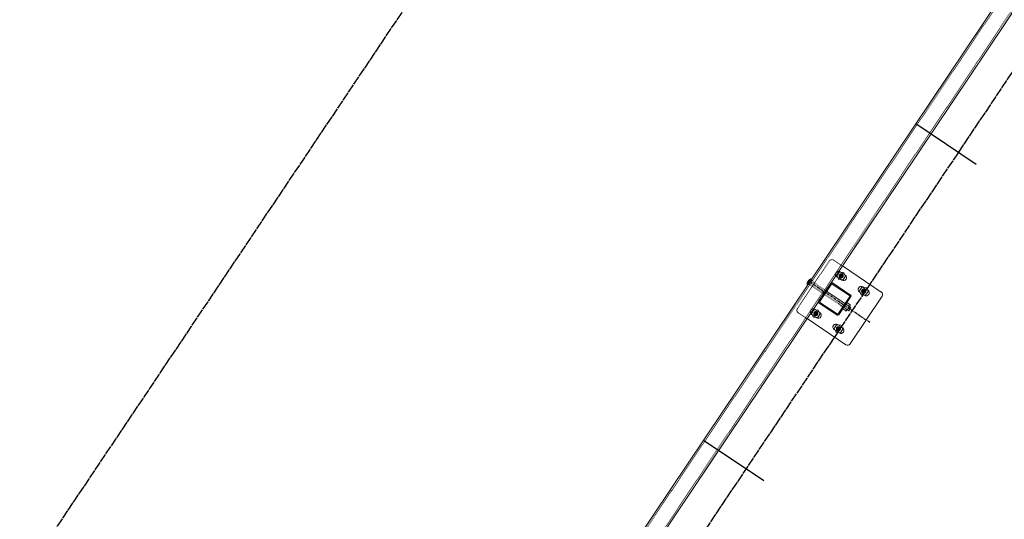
# Model space of a CAD drawing. Header units: inches. Extents: x 26090020 to 26091405, y 7484395 to 7485569.
# Tile 3 of 26: x 26090320 to 26090483, y 7484570 to 7484653. Entities that reach past the tile are written whole.
import ezdxf

# ---------------------------------------------------------------- set-up
doc = ezdxf.new("R2010")
doc.units = ezdxf.units.IN
doc.header["$MEASUREMENT"] = 0
for name, pattern in [('bcenterline', [0.5, 0.375, -0.03125, 0.0625, -0.03125]), ('bhiddenpr', [0.1875, 0.125, -0.0625]), ('brebarpr', [1.5625, 1.5, -0.0625]), ('DGN Style 2', [0.017105, 0.010263, -0.006842])]:
    doc.linetypes.add(name, pattern=pattern)
for name, color, linetype in [('BR_P_Rail_Centerline', 2, 'bcenterline'), ('BR_P_Rail_Hidden', 230, 'bhiddenpr'), ('BR_P_Rail_Object', 230, 'Continuous'), ('BR_P_Rail_Reinforcing', 30, 'brebarpr')]:
    doc.layers.add(name, color=color, linetype=linetype)

msp = doc.modelspace()

# ---------------------------------------------------------------- hatches: boundary and pattern name
at = {"layer": 'BR_P_Rail_Object', "lineweight": 0}
h = msp.add_hatch(color=151, dxfattribs=at)
edge = h.paths.add_edge_path()
edge.add_arc((26090455.82, 7484610.14), 0.438, 56.1527, 416.1527, ccw=False)
h = msp.add_hatch(color=151, dxfattribs=at)
edge = h.paths.add_edge_path()
edge.add_arc((26090455.82, 7484610.14), 0.438, 56.1527, 416.1527, ccw=False)
h = msp.add_hatch(color=151, dxfattribs=at)
edge = h.paths.add_edge_path()
edge.add_arc((26090459.56, 7484607.63), 0.438, 56.1527, 416.1527, ccw=False)
h = msp.add_hatch(color=151, dxfattribs=at)
edge = h.paths.add_edge_path()
edge.add_arc((26090451.64, 7484603.91), 0.438, 56.1527, 416.1527, ccw=False)
h = msp.add_hatch(color=151, dxfattribs=at)
edge = h.paths.add_edge_path()
edge.add_arc((26090451.64, 7484603.91), 0.438, 56.1527, 416.1527, ccw=False)
h = msp.add_hatch(color=151, dxfattribs=at)
edge = h.paths.add_edge_path()
edge.add_arc((26090455.38, 7484601.4), 0.438, 56.1527, 416.1527, ccw=False)

# ---------------------------------------------------------------- linework, layer by layer
at = {"layer": 'BR_P_Rail_Centerline'}
msp.add_line((26090460.58, 7484602.43), (26090450.62, 7484609.11), dxfattribs=at)
at = {"layer": 'BR_P_Rail_Hidden', "color": 1, "linetype": 'DGN Style 2', "lineweight": 0}
for p, q in [((26090374.73, 7484495.5), (26090807.65, 7485141.04)), ((26090376.8, 7484494.11), (26090809.73, 7485139.65)), ((26090453.89, 7484612.64), (26090448.6, 7484604.75)), ((26090453.89, 7484612.64), (26090448.6, 7484604.75)), ((26090454.58, 7484612.77), (26090456.03, 7484611.8)), ((26090454.58, 7484612.77), (26090456.03, 7484611.8)), ((26090455.23, 7484609.93), (26090455.86, 7484609.51)), ((26090455.23, 7484609.93), (26090455.86, 7484609.51)), ((26090455.79, 7484610.76), (26090456.41, 7484610.34)), ((26090455.79, 7484610.76), (26090456.41, 7484610.34)), ((26090459.52, 7484608.25), (26090460.15, 7484607.83)), ((26090458.97, 7484607.42), (26090459.59, 7484607)), ((26090448.73, 7484604.05), (26090450.19, 7484603.08)), ((26090448.73, 7484604.05), (26090450.19, 7484603.08)), ((26090451.05, 7484603.7), (26090451.68, 7484603.28)), ((26090451.05, 7484603.7), (26090451.68, 7484603.28)), ((26090451.61, 7484604.53), (26090452.24, 7484604.11)), ((26090451.61, 7484604.53), (26090452.24, 7484604.11)), ((26090455.35, 7484602.03), (26090455.97, 7484601.6)), ((26090454.79, 7484601.2), (26090455.42, 7484600.77))]:
    msp.add_line(p, q, dxfattribs=at)
at = {"layer": 'BR_P_Rail_Hidden', "color": 1, "linetype": 'DGN Style 2'}
for p, q in [((26090450.36, 7484608.72), (26090450.54, 7484608.6)), ((26090450.36, 7484608.72), (26090450.54, 7484608.6)), ((26090451.06, 7484609.38), (26090450.54, 7484608.6)), ((26090451.06, 7484609.38), (26090450.54, 7484608.6)), ((26090450.63, 7484608.73), (26090456.26, 7484604.95)), ((26090450.88, 7484609.5), (26090451.06, 7484609.38)), ((26090450.88, 7484609.5), (26090451.06, 7484609.38)), ((26090450.97, 7484609.25), (26090456.61, 7484605.47))]:
    msp.add_line(p, q, dxfattribs=at)
at = {"layer": 'BR_P_Rail_Hidden', "color": 1, "linetype": 'DGN Style 2', "lineweight": 0}
msp.add_arc((26090454.3, 7484612.36), 0.5, 56.1527, 146.1527, dxfattribs=at)
msp.add_arc((26090454.3, 7484612.36), 0.5, 56.1527, 146.1527, dxfattribs=at)
at = {"layer": 'BR_P_Rail_Hidden', "color": 1, "linetype": 'DGN Style 2', "lineweight": 0, "extrusion": (0, 0, -1)}
msp.add_arc((-26090449.01, 7484604.47), 0.5, 303.8473, 33.8473, dxfattribs=at)
msp.add_arc((-26090449.01, 7484604.47), 0.5, 303.8473, 33.8473, dxfattribs=at)
at = {"layer": 'BR_P_Rail_Object', "color": 2, "lineweight": 13}
for p, q in [((26090374.52, 7484495.64), (26090807.45, 7485141.18)), ((26090809.94, 7485139.51), (26090377.01, 7484493.97))]:
    msp.add_line(p, q, dxfattribs=at)
at = {"layer": 'BR_P_Rail_Object'}
for p, q in [((26090478.13, 7484628.59), (26090468.16, 7484635.27)), ((26090443.04, 7484576.26), (26090433.07, 7484582.95))]:
    msp.add_line(p, q, dxfattribs=at)
at = {"layer": 'BR_P_Rail_Object', "color": 5, "lineweight": 13}
for p, q in [((26090456.03, 7484611.8), (26090462.47, 7484607.48)), ((26090462.61, 7484606.79), (26090457.32, 7484598.9)), ((26090450.19, 7484603.08), (26090456.62, 7484598.76))]:
    msp.add_line(p, q, dxfattribs=at)
at = {"layer": 'BR_P_Rail_Object', "color": 151, "linetype": 'Continuous', "lineweight": 13}
for p, q in [((26090450.72, 7484609.6), (26090450.98, 7484609.65)), ((26090450.72, 7484609.6), (26090450.98, 7484609.65)), ((26090450.78, 7484609.62), (26090450.99, 7484609.66)), ((26090450.78, 7484609.62), (26090450.99, 7484609.66)), ((26090450.87, 7484609.49), (26090450.84, 7484609.65)), ((26090450.87, 7484609.49), (26090450.84, 7484609.65)), ((26090450.88, 7484609.51), (26090450.86, 7484609.65)), ((26090450.88, 7484609.51), (26090450.86, 7484609.65)), ((26090450.89, 7484609.52), (26090450.87, 7484609.65)), ((26090450.89, 7484609.52), (26090450.87, 7484609.65)), ((26090450.88, 7484609.66), (26090451, 7484609.68)), ((26090450.88, 7484609.66), (26090451, 7484609.68)), ((26090450.91, 7484609.54), (26090450.88, 7484609.66)), ((26090450.91, 7484609.54), (26090450.88, 7484609.66)), ((26090450.92, 7484609.55), (26090450.89, 7484609.66)), ((26090450.92, 7484609.55), (26090450.89, 7484609.66)), ((26090450.93, 7484609.57), (26090450.91, 7484609.66)), ((26090450.93, 7484609.57), (26090450.91, 7484609.66)), ((26090450.94, 7484609.58), (26090450.92, 7484609.67)), ((26090450.94, 7484609.58), (26090450.92, 7484609.67)), ((26090450.95, 7484609.6), (26090450.93, 7484609.67)), ((26090450.95, 7484609.6), (26090450.93, 7484609.67)), ((26090450.96, 7484609.62), (26090450.95, 7484609.67)), ((26090450.96, 7484609.62), (26090450.95, 7484609.67)), ((26090450.97, 7484609.63), (26090450.96, 7484609.67)), ((26090450.97, 7484609.63), (26090450.96, 7484609.67)), ((26090450.98, 7484609.65), (26090450.97, 7484609.68)), ((26090450.98, 7484609.65), (26090450.97, 7484609.68)), ((26090450.99, 7484609.66), (26090450.99, 7484609.68)), ((26090450.99, 7484609.66), (26090450.99, 7484609.68)), ((26090451, 7484609.68), (26090451, 7484609.68)), ((26090451, 7484609.68), (26090451, 7484609.68)), ((26090450.2, 7484608.8), (26090450.44, 7484608.85)), ((26090450.2, 7484608.8), (26090450.44, 7484608.85)), ((26090450.2, 7484608.79), (26090450.43, 7484608.83)), ((26090450.2, 7484608.79), (26090450.43, 7484608.83)), ((26090450.2, 7484608.78), (26090450.42, 7484608.82)), ((26090450.2, 7484608.78), (26090450.42, 7484608.82)), ((26090450.25, 7484608.57), (26090450.2, 7484608.81)), ((26090450.25, 7484608.57), (26090450.2, 7484608.81)), ((26090450.2, 7484608.76), (26090450.41, 7484608.8)), ((26090450.2, 7484608.76), (26090450.41, 7484608.8)), ((26090450.2, 7484608.75), (26090450.4, 7484608.79)), ((26090450.2, 7484608.75), (26090450.4, 7484608.79)), ((26090450.2, 7484608.74), (26090450.39, 7484608.77)), ((26090450.2, 7484608.74), (26090450.39, 7484608.77)), ((26090450.24, 7484608.55), (26090450.2, 7484608.75)), ((26090450.24, 7484608.55), (26090450.2, 7484608.75)), ((26090450.21, 7484608.91), (26090450.53, 7484608.98)), ((26090450.21, 7484608.91), (26090450.53, 7484608.98)), ((26090450.21, 7484608.9), (26090450.52, 7484608.96)), ((26090450.21, 7484608.9), (26090450.52, 7484608.96)), ((26090450.21, 7484608.89), (26090450.51, 7484608.94)), ((26090450.21, 7484608.89), (26090450.51, 7484608.94)), ((26090450.21, 7484608.87), (26090450.5, 7484608.93)), ((26090450.21, 7484608.87), (26090450.5, 7484608.93)), ((26090450.21, 7484608.86), (26090450.49, 7484608.91)), ((26090450.27, 7484608.6), (26090450.21, 7484608.91)), ((26090450.21, 7484608.86), (26090450.49, 7484608.91)), ((26090450.27, 7484608.6), (26090450.21, 7484608.91)), ((26090450.21, 7484608.84), (26090450.48, 7484608.9)), ((26090450.21, 7484608.84), (26090450.48, 7484608.9)), ((26090450.21, 7484608.83), (26090450.47, 7484608.88)), ((26090450.21, 7484608.83), (26090450.47, 7484608.88)), ((26090450.2, 7484608.82), (26090450.46, 7484608.87)), ((26090450.2, 7484608.82), (26090450.46, 7484608.87)), ((26090450.26, 7484608.58), (26090450.21, 7484608.86)), ((26090450.26, 7484608.58), (26090450.21, 7484608.86)), ((26090450.21, 7484608.72), (26090450.38, 7484608.76)), ((26090450.21, 7484608.72), (26090450.38, 7484608.76)), ((26090450.21, 7484608.71), (26090450.37, 7484608.74)), ((26090450.21, 7484608.71), (26090450.37, 7484608.74)), ((26090450.21, 7484608.7), (26090450.36, 7484608.73)), ((26090450.21, 7484608.7), (26090450.36, 7484608.73)), ((26090450.21, 7484608.68), (26090450.35, 7484608.71)), ((26090450.21, 7484608.68), (26090450.35, 7484608.71)), ((26090450.21, 7484608.67), (26090450.34, 7484608.69)), ((26090450.21, 7484608.67), (26090450.34, 7484608.69)), ((26090450.21, 7484608.66), (26090450.33, 7484608.68)), ((26090450.21, 7484608.66), (26090450.33, 7484608.68)), ((26090450.21, 7484608.64), (26090450.32, 7484608.66)), ((26090450.21, 7484608.64), (26090450.32, 7484608.66)), ((26090450.22, 7484608.96), (26090450.56, 7484609.02)), ((26090450.22, 7484608.96), (26090450.56, 7484609.02)), ((26090450.22, 7484608.94), (26090450.55, 7484609.01)), ((26090450.22, 7484608.94), (26090450.55, 7484609.01)), ((26090450.22, 7484608.93), (26090450.54, 7484608.99)), ((26090450.22, 7484608.93), (26090450.54, 7484608.99)), ((26090450.29, 7484608.61), (26090450.22, 7484608.94)), ((26090450.29, 7484608.61), (26090450.22, 7484608.94)), ((26090450.22, 7484608.63), (26090450.31, 7484608.65)), ((26090450.22, 7484608.63), (26090450.31, 7484608.65)), ((26090450.22, 7484608.62), (26090450.3, 7484608.63)), ((26090450.22, 7484608.62), (26090450.3, 7484608.63)), ((26090450.22, 7484608.6), (26090450.29, 7484608.62)), ((26090450.22, 7484608.6), (26090450.29, 7484608.62)), ((26090450.22, 7484608.59), (26090450.28, 7484608.6)), ((26090450.22, 7484608.59), (26090450.28, 7484608.6)), ((26090450.23, 7484609), (26090450.59, 7484609.07)), ((26090450.23, 7484609), (26090450.59, 7484609.07)), ((26090450.23, 7484608.98), (26090450.58, 7484609.05)), ((26090450.23, 7484608.98), (26090450.58, 7484609.05)), ((26090450.23, 7484608.97), (26090450.57, 7484609.04)), ((26090450.23, 7484608.97), (26090450.57, 7484609.04)), ((26090450.31, 7484608.64), (26090450.23, 7484609.01)), ((26090450.31, 7484608.64), (26090450.23, 7484609.01)), ((26090450.3, 7484608.63), (26090450.23, 7484608.98)), ((26090450.3, 7484608.63), (26090450.23, 7484608.98)), ((26090450.23, 7484608.58), (26090450.27, 7484608.58)), ((26090450.23, 7484608.58), (26090450.27, 7484608.58)), ((26090450.23, 7484608.56), (26090450.26, 7484608.57)), ((26090450.23, 7484608.56), (26090450.26, 7484608.57)), ((26090450.23, 7484608.55), (26090450.25, 7484608.55)), ((26090450.23, 7484608.55), (26090450.25, 7484608.55)), ((26090450.24, 7484609.04), (26090450.62, 7484609.12)), ((26090450.24, 7484609.04), (26090450.62, 7484609.12)), ((26090450.24, 7484609.03), (26090450.61, 7484609.1)), ((26090450.24, 7484609.03), (26090450.61, 7484609.1)), ((26090450.24, 7484609.01), (26090450.6, 7484609.09)), ((26090450.24, 7484609.01), (26090450.6, 7484609.09)), ((26090450.32, 7484608.66), (26090450.24, 7484609.04)), ((26090450.32, 7484608.66), (26090450.24, 7484609.04)), ((26090450.25, 7484609.07), (26090450.64, 7484609.15)), ((26090450.25, 7484609.07), (26090450.64, 7484609.15)), ((26090450.25, 7484609.06), (26090450.63, 7484609.13)), ((26090450.25, 7484609.06), (26090450.63, 7484609.13)), ((26090450.33, 7484608.68), (26090450.25, 7484609.06)), ((26090450.33, 7484608.68), (26090450.25, 7484609.06)), ((26090450.26, 7484609.1), (26090450.67, 7484609.18)), ((26090450.26, 7484609.1), (26090450.67, 7484609.18)), ((26090450.26, 7484609.09), (26090450.65, 7484609.16)), ((26090450.26, 7484609.09), (26090450.65, 7484609.16)), ((26090450.34, 7484608.69), (26090450.26, 7484609.09)), ((26090450.34, 7484608.69), (26090450.26, 7484609.09)), ((26090450.27, 7484609.12), (26090450.68, 7484609.2)), ((26090450.27, 7484609.12), (26090450.68, 7484609.2)), ((26090450.35, 7484608.71), (26090450.27, 7484609.11)), ((26090450.35, 7484608.71), (26090450.27, 7484609.11)), ((26090450.28, 7484609.14), (26090450.7, 7484609.23)), ((26090450.28, 7484609.14), (26090450.7, 7484609.23)), ((26090450.28, 7484609.13), (26090450.69, 7484609.21)), ((26090450.28, 7484609.13), (26090450.69, 7484609.21)), ((26090450.36, 7484608.72), (26090450.28, 7484609.13)), ((26090450.36, 7484608.72), (26090450.28, 7484609.13)), ((26090450.29, 7484609.16), (26090450.71, 7484609.24)), ((26090450.29, 7484609.16), (26090450.71, 7484609.24)), ((26090450.37, 7484608.74), (26090450.29, 7484609.16)), ((26090450.37, 7484608.74), (26090450.29, 7484609.16)), ((26090450.3, 7484609.19), (26090450.73, 7484609.27)), ((26090450.3, 7484609.19), (26090450.73, 7484609.27)), ((26090450.3, 7484609.17), (26090450.72, 7484609.26)), ((26090450.3, 7484609.17), (26090450.72, 7484609.26)), ((26090450.38, 7484608.75), (26090450.3, 7484609.18)), ((26090450.38, 7484608.75), (26090450.3, 7484609.18)), ((26090450.31, 7484609.2), (26090450.74, 7484609.29)), ((26090450.31, 7484609.2), (26090450.74, 7484609.29)), ((26090450.39, 7484608.77), (26090450.31, 7484609.2)), ((26090450.39, 7484608.77), (26090450.31, 7484609.2)), ((26090450.32, 7484609.22), (26090450.75, 7484609.3)), ((26090450.32, 7484609.22), (26090450.75, 7484609.3)), ((26090450.4, 7484608.79), (26090450.32, 7484609.21)), ((26090450.4, 7484608.79), (26090450.32, 7484609.21)), ((26090450.33, 7484609.24), (26090450.76, 7484609.32)), ((26090450.33, 7484609.24), (26090450.76, 7484609.32)), ((26090450.41, 7484608.8), (26090450.33, 7484609.23)), ((26090450.41, 7484608.8), (26090450.33, 7484609.23)), ((26090450.34, 7484609.25), (26090450.77, 7484609.34)), ((26090450.34, 7484609.25), (26090450.77, 7484609.34)), ((26090450.42, 7484608.82), (26090450.34, 7484609.25)), ((26090450.42, 7484608.82), (26090450.34, 7484609.25)), ((26090450.35, 7484609.27), (26090450.78, 7484609.35)), ((26090450.35, 7484609.27), (26090450.78, 7484609.35)), ((26090450.43, 7484608.83), (26090450.35, 7484609.27)), ((26090450.43, 7484608.83), (26090450.35, 7484609.27)), ((26090450.36, 7484609.28), (26090450.79, 7484609.37)), ((26090450.36, 7484609.28), (26090450.79, 7484609.37)), ((26090450.44, 7484608.85), (26090450.36, 7484609.28)), ((26090450.44, 7484608.85), (26090450.36, 7484609.28)), ((26090450.37, 7484609.3), (26090450.8, 7484609.38)), ((26090450.37, 7484609.3), (26090450.8, 7484609.38)), ((26090450.45, 7484608.86), (26090450.37, 7484609.3)), ((26090450.45, 7484608.86), (26090450.37, 7484609.3)), ((26090450.38, 7484609.31), (26090450.81, 7484609.4)), ((26090450.38, 7484609.31), (26090450.81, 7484609.4)), ((26090450.46, 7484608.88), (26090450.38, 7484609.31)), ((26090450.46, 7484608.88), (26090450.38, 7484609.31)), ((26090450.39, 7484609.33), (26090450.82, 7484609.41)), ((26090450.39, 7484609.33), (26090450.82, 7484609.41)), ((26090450.47, 7484608.89), (26090450.39, 7484609.33)), ((26090450.47, 7484608.89), (26090450.39, 7484609.33)), ((26090450.4, 7484609.35), (26090450.83, 7484609.43)), ((26090450.4, 7484609.35), (26090450.83, 7484609.43)), ((26090450.48, 7484608.91), (26090450.4, 7484609.34)), ((26090450.48, 7484608.91), (26090450.4, 7484609.34)), ((26090450.5, 7484608.93), (26090450.41, 7484609.35)), ((26090450.5, 7484608.93), (26090450.41, 7484609.35)), ((26090450.42, 7484609.36), (26090450.84, 7484609.45)), ((26090450.42, 7484609.36), (26090450.84, 7484609.45)), ((26090450.51, 7484608.94), (26090450.42, 7484609.37)), ((26090450.51, 7484608.94), (26090450.42, 7484609.37)), ((26090450.43, 7484609.38), (26090450.85, 7484609.46)), ((26090450.43, 7484609.38), (26090450.85, 7484609.46)), ((26090450.52, 7484608.96), (26090450.43, 7484609.38)), ((26090450.52, 7484608.96), (26090450.43, 7484609.38)), ((26090450.53, 7484608.97), (26090450.44, 7484609.39)), ((26090450.53, 7484608.97), (26090450.44, 7484609.39)), ((26090450.45, 7484609.39), (26090450.86, 7484609.48)), ((26090450.45, 7484609.39), (26090450.86, 7484609.48)), ((26090450.46, 7484609.41), (26090450.88, 7484609.49)), ((26090450.46, 7484609.41), (26090450.88, 7484609.49)), ((26090450.54, 7484608.99), (26090450.46, 7484609.4)), ((26090450.54, 7484608.99), (26090450.46, 7484609.4)), ((26090450.55, 7484609), (26090450.47, 7484609.42)), ((26090450.55, 7484609), (26090450.47, 7484609.42)), ((26090450.48, 7484609.43), (26090450.89, 7484609.51)), ((26090450.48, 7484609.43), (26090450.89, 7484609.51)), ((26090450.56, 7484609.02), (26090450.48, 7484609.43)), ((26090450.56, 7484609.02), (26090450.48, 7484609.43)), ((26090450.57, 7484609.04), (26090450.49, 7484609.44)), ((26090450.57, 7484609.04), (26090450.49, 7484609.44)), ((26090450.5, 7484609.45), (26090450.9, 7484609.52)), ((26090450.5, 7484609.45), (26090450.9, 7484609.52)), ((26090450.58, 7484609.05), (26090450.5, 7484609.45)), ((26090450.58, 7484609.05), (26090450.5, 7484609.45)), ((26090450.59, 7484609.07), (26090450.51, 7484609.46)), ((26090450.59, 7484609.07), (26090450.51, 7484609.46)), ((26090450.52, 7484609.46), (26090450.91, 7484609.54)), ((26090450.52, 7484609.46), (26090450.91, 7484609.54)), ((26090450.6, 7484609.08), (26090450.52, 7484609.47)), ((26090450.6, 7484609.08), (26090450.52, 7484609.47)), ((26090450.54, 7484609.48), (26090450.92, 7484609.56)), ((26090450.54, 7484609.48), (26090450.92, 7484609.56)), ((26090450.61, 7484609.1), (26090450.54, 7484609.48)), ((26090450.61, 7484609.1), (26090450.54, 7484609.48)), ((26090450.62, 7484609.11), (26090450.55, 7484609.49)), ((26090450.62, 7484609.11), (26090450.55, 7484609.49)), ((26090450.56, 7484609.5), (26090450.93, 7484609.57)), ((26090450.56, 7484609.5), (26090450.93, 7484609.57)), ((26090450.63, 7484609.13), (26090450.56, 7484609.5)), ((26090450.63, 7484609.13), (26090450.56, 7484609.5)), ((26090450.64, 7484609.15), (26090450.57, 7484609.51)), ((26090450.64, 7484609.15), (26090450.57, 7484609.51)), ((26090450.65, 7484609.16), (26090450.58, 7484609.52)), ((26090450.65, 7484609.16), (26090450.58, 7484609.52)), ((26090450.59, 7484609.52), (26090450.94, 7484609.59)), ((26090450.59, 7484609.52), (26090450.94, 7484609.59)), ((26090450.66, 7484609.18), (26090450.59, 7484609.52)), ((26090450.66, 7484609.18), (26090450.59, 7484609.52)), ((26090450.61, 7484609.54), (26090450.95, 7484609.6)), ((26090450.61, 7484609.54), (26090450.95, 7484609.6)), ((26090450.67, 7484609.19), (26090450.61, 7484609.53)), ((26090450.67, 7484609.19), (26090450.61, 7484609.53)), ((26090450.68, 7484609.21), (26090450.62, 7484609.54)), ((26090450.68, 7484609.21), (26090450.62, 7484609.54)), ((26090450.69, 7484609.22), (26090450.63, 7484609.55)), ((26090450.69, 7484609.22), (26090450.63, 7484609.55)), ((26090450.64, 7484609.56), (26090450.96, 7484609.62)), ((26090450.64, 7484609.56), (26090450.96, 7484609.62)), ((26090450.71, 7484609.24), (26090450.64, 7484609.56)), ((26090450.71, 7484609.24), (26090450.64, 7484609.56)), ((26090450.72, 7484609.25), (26090450.66, 7484609.56)), ((26090450.72, 7484609.25), (26090450.66, 7484609.56)), ((26090450.73, 7484609.27), (26090450.67, 7484609.57)), ((26090450.73, 7484609.27), (26090450.67, 7484609.57)), ((26090450.68, 7484609.58), (26090450.97, 7484609.63)), ((26090450.68, 7484609.58), (26090450.97, 7484609.63)), ((26090450.74, 7484609.29), (26090450.68, 7484609.58)), ((26090450.74, 7484609.29), (26090450.68, 7484609.58)), ((26090450.75, 7484609.3), (26090450.69, 7484609.58)), ((26090450.75, 7484609.3), (26090450.69, 7484609.58)), ((26090450.76, 7484609.32), (26090450.7, 7484609.59)), ((26090450.76, 7484609.32), (26090450.7, 7484609.59)), ((26090450.77, 7484609.33), (26090450.72, 7484609.6)), ((26090450.77, 7484609.33), (26090450.72, 7484609.6)), ((26090450.78, 7484609.35), (26090450.73, 7484609.6)), ((26090450.78, 7484609.35), (26090450.73, 7484609.6)), ((26090450.79, 7484609.36), (26090450.74, 7484609.61)), ((26090450.79, 7484609.36), (26090450.74, 7484609.61)), ((26090450.8, 7484609.38), (26090450.75, 7484609.61)), ((26090450.8, 7484609.38), (26090450.75, 7484609.61)), ((26090450.81, 7484609.4), (26090450.77, 7484609.62)), ((26090450.81, 7484609.4), (26090450.77, 7484609.62)), ((26090450.82, 7484609.41), (26090450.78, 7484609.62)), ((26090450.82, 7484609.41), (26090450.78, 7484609.62)), ((26090450.83, 7484609.43), (26090450.79, 7484609.63)), ((26090450.83, 7484609.43), (26090450.79, 7484609.63)), ((26090450.84, 7484609.44), (26090450.8, 7484609.63)), ((26090450.84, 7484609.44), (26090450.8, 7484609.63)), ((26090450.85, 7484609.46), (26090450.82, 7484609.64)), ((26090450.85, 7484609.46), (26090450.82, 7484609.64)), ((26090450.86, 7484609.47), (26090450.83, 7484609.64)), ((26090450.86, 7484609.47), (26090450.83, 7484609.64))]:
    msp.add_line(p, q, dxfattribs=at)
at = {"layer": 'BR_P_Rail_Object', "color": 5, "lineweight": 0}
for p, q in [((26090455.13, 7484610), (26090455.23, 7484609.93)), ((26090455.13, 7484610), (26090455.23, 7484609.93)), ((26090455.68, 7484610.83), (26090455.79, 7484610.76)), ((26090455.68, 7484610.83), (26090455.79, 7484610.76)), ((26090456.41, 7484610.34), (26090456.52, 7484610.27)), ((26090456.41, 7484610.34), (26090456.52, 7484610.27)), ((26090454.11, 7484608.93), (26090452.11, 7484605.94)), ((26090454.11, 7484608.93), (26090452.11, 7484605.94)), ((26090454.21, 7484608.77), (26090452.3, 7484605.91)), ((26090454.21, 7484608.77), (26090452.3, 7484605.91)), ((26090454.36, 7484608.8), (26090457.22, 7484606.88)), ((26090454.39, 7484608.99), (26090457.38, 7484606.98)), ((26090455.86, 7484609.51), (26090455.96, 7484609.44)), ((26090455.86, 7484609.51), (26090455.96, 7484609.44)), ((26090459.42, 7484608.32), (26090459.52, 7484608.25)), ((26090457.25, 7484606.74), (26090455.33, 7484603.88)), ((26090457.43, 7484606.71), (26090455.43, 7484603.72)), ((26090458.87, 7484607.49), (26090458.97, 7484607.42)), ((26090459.59, 7484607), (26090459.7, 7484606.93)), ((26090460.15, 7484607.83), (26090460.25, 7484607.77)), ((26090452.16, 7484605.67), (26090455.15, 7484603.66)), ((26090452.33, 7484605.77), (26090455.18, 7484603.85)), ((26090450.95, 7484603.77), (26090451.05, 7484603.7)), ((26090450.95, 7484603.77), (26090451.05, 7484603.7)), ((26090451.51, 7484604.6), (26090451.61, 7484604.53)), ((26090451.51, 7484604.6), (26090451.61, 7484604.53)), ((26090451.68, 7484603.28), (26090451.78, 7484603.21)), ((26090451.68, 7484603.28), (26090451.78, 7484603.21)), ((26090452.24, 7484604.11), (26090452.34, 7484604.04)), ((26090452.24, 7484604.11), (26090452.34, 7484604.04)), ((26090455.24, 7484602.09), (26090455.35, 7484602.03)), ((26090455.97, 7484601.6), (26090456.08, 7484601.54)), ((26090454.69, 7484601.26), (26090454.79, 7484601.2)), ((26090455.42, 7484600.77), (26090455.52, 7484600.71))]:
    msp.add_line(p, q, dxfattribs=at)
at = {"layer": 'BR_P_Rail_Object', "color": 151, "lineweight": 13}
for p, q in [((26090456.78, 7484604.6), (26090456.26, 7484604.95)), ((26090457.13, 7484605.12), (26090456.61, 7484605.47)), ((26090456.78, 7484605.73), (26090457.31, 7484605.38)), ((26090457.15, 7484605.04), (26090456.86, 7484604.61)), ((26090457.44, 7484604.91), (26090457.09, 7484604.39)), ((26090457.15, 7484605.04), (26090457.21, 7484605.13)), ((26090457.18, 7484605.09), (26090457.44, 7484604.91)), ((26090457.32, 7484605.3), (26090457.21, 7484605.13)), ((26090456.08, 7484604.69), (26090456.61, 7484604.34)), ((26090456.8, 7484604.52), (26090456.68, 7484604.35)), ((26090456.8, 7484604.52), (26090456.86, 7484604.61)), ((26090456.83, 7484604.57), (26090457.09, 7484604.39))]:
    msp.add_line(p, q, dxfattribs=at)
at = {"layer": 'BR_P_Rail_Object', "color": 151, "linetype": 'Continuous', "lineweight": 0, "flags": 128}
for points in [[(26090455.1, 7484610.18), (26090455.42, 7484609.54), (26090456.14, 7484609.49), (26090456.54, 7484610.09), (26090456.22, 7484610.73), (26090455.5, 7484610.78), (26090455.1, 7484610.18)], [(26090455.1, 7484610.18), (26090455.42, 7484609.54), (26090456.14, 7484609.49), (26090456.54, 7484610.09), (26090456.22, 7484610.73), (26090455.5, 7484610.78), (26090455.1, 7484610.18)], [(26090458.84, 7484607.68), (26090459.16, 7484607.03), (26090459.88, 7484606.98), (26090460.28, 7484607.58), (26090459.96, 7484608.23), (26090459.24, 7484608.27), (26090458.84, 7484607.68)], [(26090450.93, 7484603.95), (26090451.24, 7484603.31), (26090451.96, 7484603.26), (26090452.36, 7484603.86), (26090452.04, 7484604.5), (26090451.33, 7484604.55), (26090450.93, 7484603.95)], [(26090450.93, 7484603.95), (26090451.24, 7484603.31), (26090451.96, 7484603.26), (26090452.36, 7484603.86), (26090452.04, 7484604.5), (26090451.33, 7484604.55), (26090450.93, 7484603.95)], [(26090454.66, 7484601.45), (26090454.98, 7484600.8), (26090455.7, 7484600.75), (26090456.1, 7484601.35), (26090455.78, 7484602), (26090455.06, 7484602.04), (26090454.66, 7484601.45)]]:
    msp.add_lwpolyline(points, close=True, dxfattribs=at)
at = {"layer": 'BR_P_Rail_Object', "color": 151, "linetype": 'Continuous', "lineweight": 13, "flags": 128}
msp.add_lwpolyline([(26090451.64, 7484603.91), (26090451.64, 7484603.91)], dxfattribs=at)
msp.add_lwpolyline([(26090451.64, 7484603.91), (26090451.64, 7484603.91)], dxfattribs=at)
at = {"layer": 'BR_P_Rail_Object', "color": 151, "linetype": 'Continuous', "lineweight": 13}
msp.add_arc((26090451.12, 7484608.78), 0.912, 97.2648, 195.0406, dxfattribs=at)
msp.add_arc((26090451.12, 7484608.78), 0.912, 97.2648, 195.0406, dxfattribs=at)
at = {"layer": 'BR_P_Rail_Object', "color": 5, "lineweight": 0, "extrusion": (0, 0, -1)}
for centre, radius, start, end in [((-26090455.41, 7484610.41), 0.5, 303.8473, 33.8473), ((-26090455.41, 7484610.41), 0.5, 303.8473, 33.8473), ((-26090455.41, 7484610.41), 0.5, 33.8473, 123.8473), ((-26090455.41, 7484610.41), 0.5, 33.8473, 123.8473), ((-26090454.3, 7484608.71), 0.107, 33.8473, 123.8473), ((-26090454.3, 7484608.71), 0.107, 33.8473, 123.8473), ((-26090456.24, 7484609.86), 0.5, 213.8473, 303.8473), ((-26090459.14, 7484607.91), 0.5, 303.8473, 33.8473), ((-26090459.14, 7484607.91), 0.5, 33.8473, 123.8473), ((-26090457.16, 7484606.79), 0.107, 123.8473, 213.8473), ((-26090457.27, 7484606.82), 0.2, 123.8473, 213.8473), ((-26090459.97, 7484607.35), 0.5, 213.8473, 303.8473), ((-26090451.23, 7484604.18), 0.5, 303.8473, 33.8473), ((-26090451.23, 7484604.18), 0.5, 303.8473, 33.8473), ((-26090451.23, 7484604.18), 0.5, 33.8473, 123.8473), ((-26090451.23, 7484604.18), 0.5, 33.8473, 123.8473), ((-26090452.06, 7484603.63), 0.5, 213.8473, 303.8473), ((-26090455.24, 7484603.94), 0.107, 213.8473, 303.8473), ((-26090454.97, 7484601.68), 0.5, 303.8473, 33.8473), ((-26090454.97, 7484601.68), 0.5, 33.8473, 123.8473), ((-26090455.8, 7484601.12), 0.5, 213.8473, 303.8473)]:
    msp.add_arc(centre, radius, start, end, dxfattribs=at)
at = {"layer": 'BR_P_Rail_Object', "color": 5, "lineweight": 0}
for centre, radius, start, end in [((26090456.24, 7484609.86), 0.5, 326.1527, 56.1527), ((26090454.28, 7484608.82), 0.2, 56.1527, 146.1527), ((26090454.28, 7484608.82), 0.2, 56.1527, 146.1527), ((26090459.97, 7484607.35), 0.5, 326.1527, 56.1527), ((26090452.27, 7484605.83), 0.2, 146.1527, 236.1527), ((26090452.27, 7484605.83), 0.2, 146.1527, 236.1527), ((26090452.39, 7484605.85), 0.107, 146.1527, 236.1527), ((26090452.39, 7484605.85), 0.107, 146.1527, 236.1527), ((26090452.06, 7484603.63), 0.5, 326.1527, 56.1527), ((26090455.26, 7484603.83), 0.2, 236.1527, 326.1527), ((26090455.8, 7484601.12), 0.5, 326.1527, 56.1527)]:
    msp.add_arc(centre, radius, start, end, dxfattribs=at)
at = {"layer": 'BR_P_Rail_Object', "color": 5, "lineweight": 13}
for centre, start, end in [((26090462.19, 7484607.07), 326.1527, 56.1527), ((26090456.9, 7484599.18), 236.1527, 326.1527)]:
    msp.add_arc(centre, 0.5, start, end, dxfattribs=at)
at = {"layer": 'BR_P_Rail_Object', "color": 151, "lineweight": 13}
for centre in [(26090457.16, 7484605.16), (26090456.81, 7484604.64)]:
    msp.add_arc(centre, 0.0533, 236.1527, 326.1527, dxfattribs=at)
at = {"layer": 'BR_P_Rail_Object', "color": 151, "lineweight": 13, "extrusion": (0, 0, -1)}
for centre, start, end in [((-26090457.1, 7484605.07), 123.8473, 213.8473), ((-26090457.28, 7484605.33), 123.8473, 213.8473), ((-26090456.64, 7484604.38), 213.8473, 303.8473), ((-26090456.75, 7484604.55), 123.8473, 213.8473)]:
    msp.add_arc(centre, 0.0533, start, end, dxfattribs=at)
at = {"layer": 'BR_P_Rail_Reinforcing'}
for points in [[(26090320.03, 7484559.45), (26090453.94, 7484759.13), (26090459.77, 7484762.44), (26090475.37, 7484785.69)], [(26090381.69, 7484491.07), (26090515.6, 7484690.74), (26090516.45, 7484697.39), (26090532.04, 7484720.65)]]:
    msp.add_lwpolyline(points, dxfattribs=at)

doc.saveas('drawing.dxf')
